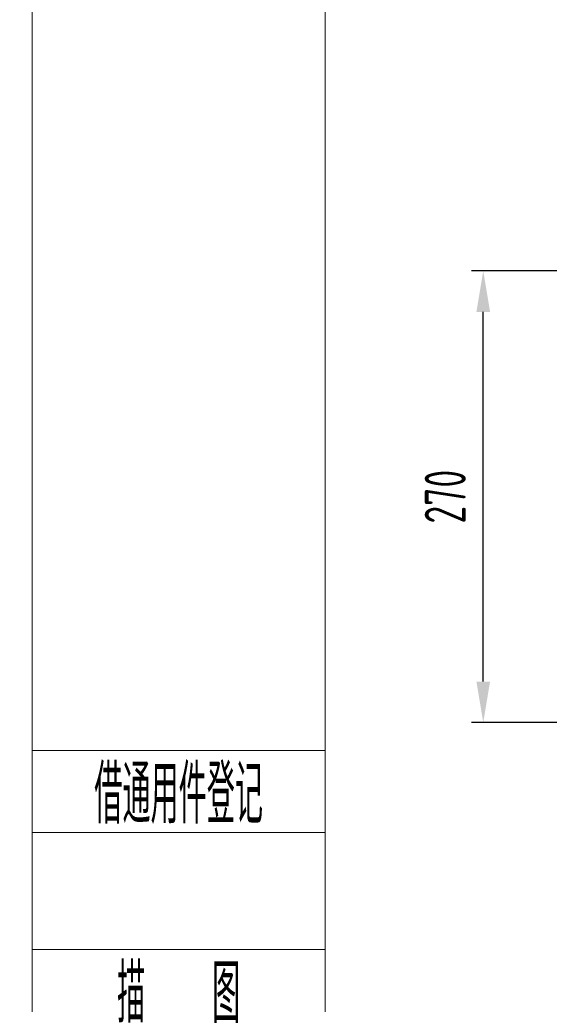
# Model space of a CAD drawing. Header units: millimetres. Extents: x 176 to 9387, y -11044 to -3322.
# Tile 111 of 256: x 5656 to 5973, y -10447 to -9858. Entities that reach past the tile are written whole.
import ezdxf
from ezdxf.enums import TextEntityAlignment as Align

# ---------------------------------------------------------------- set-up
doc = ezdxf.new("R2010")
doc.units = ezdxf.units.MM
doc.header["$LTSCALE"] = 0.3175
for name, color, linetype, lineweight in [('1轮廓实线层', 7, 'Continuous', 18), ('2细线层', 4, 'Continuous', 13), ('6文字层', 3, 'Continuous', 13), ('7标注层', 4, 'Continuous', 13), ('图框层', 7, 'Continuous', 18)]:
    doc.layers.add(name, color=color, linetype=linetype, lineweight=lineweight)
doc.styles.add('PC_TEXTSTYLE', font='ISOCP.SHX', dxfattribs={"width": 0.707, "bigfont": 'GBCBIG.SHX'})
doc.dimstyles.new('GB_LINEAR', dxfattribs={"dimtxt": 3.5, "dimasz": 3.5, "dimexe": 1, "dimexo": 0, "dimgap": 1.5, "dimtad": 1, "dimdsep": 46, "dimtxsty": 'PC_TEXTSTYLE', "dimcen": 0, "dimclrd": 256, "dimclrt": 3, "dimadec": 0, "dimazin": 2, "dimtp": 0.1, "dimtm": 0.1, "dimtfac": 0.71, "dimtdec": 3, "dimtmove": 0, "dimatfit": 3, "dimfxl": 1, "dimtfill": 1, "dimarcsym": 0})

# ---------------------------------------------------------------- blocks, each defined once
blk = doc.blocks.new('ZwmFrameMain_A4^_^无分区图框^_^portrait')
at = {"layer": '2细线层'}
blk.add_line((185, 292), (185, -5), dxfattribs=at)
blk = doc.blocks.new('ZwmFrameMain_1_A4^_^无分区图框^_^landscape')
at = {"layer": '1轮廓实线层'}
blk.add_line((0, 0), (0, 200), dxfattribs=at)
at = {"layer": '2细线层'}
blk.add_line((-25, -5), (-25, 205), dxfattribs=at)
blk = doc.blocks.new('ZwmFrameMain_1_附加栏')
at = {"layer": '2细线层'}
for p, q in [((-25, 102), (0, 102)), ((-25, 95), (0, 95)), ((-25, 85), (0, 85))]:
    blk.add_line(p, q, dxfattribs=at)
at = {"layer": '6文字层', "color": 3, "style": 'PC_TEXTSTYLE'}
for s, width, p in [('借通用件登记', 0.667, (-12.5, 98.5)), ('描   图', 0.6667, (-12.5, 81.5))]:
    blk.add_text(s, height=5, dxfattribs=dict(at, width=width)).set_placement(p, align=Align.MIDDLE)
at = {"layer": '6文字层', "style": 'PC_TEXTSTYLE'}
for tag, width, p, p2 in [('借通用件登记', 0.671328, (-23.445, 86.356), (-1.254, 86.356)), ('描图', 2.120922, (-23.445, 69.36), (-1.254, 69.36)), ('校图', 2.149976, (-23.749, 52.06), (-1.254, 52.06)), ('旧底图总号', 0.761452, (-22.837, 35.67), (-1.862, 35.67)), ('签字', 2.026939, (-23.141, 18.37), (-1.558, 18.37)), ('日期', 1.89999, (-22.837, 1.374), (-2.166, 1.374))]:
    blk.add_attdef(tag, text='', height=5, dxfattribs=dict(at, width=width)).set_placement(p, p2, align=Align.FIT)
blk = doc.blocks.new('*D50')
at = {"layer": '7标注层', "color": 0, "lineweight": -2, "transparency": 16777216}
for p, q in [((6011.92, -10008.21), (5926.42, -10008.21)), ((6011.92, -10278.21), (5926.42, -10278.21))]:
    blk.add_line(p, q, dxfattribs=at)
at = {"layer": '7标注层', "lineweight": -2, "transparency": 16777216}
blk.add_line((5933.42, -10253.71), (5933.42, -10032.71), dxfattribs=at)
at = {"layer": '7标注层', "transparency": 16777216}
for points in [[(5937.5, -10032.71), (5929.33, -10032.71), (5933.42, -10008.21)], [(5929.33, -10253.71), (5937.5, -10253.71), (5933.42, -10278.21)]]:
    blk.add_solid(points, dxfattribs=at)
at = {"layer": 'Defpoints', "color": 0, "transparency": 16777216}
for p in [(5933.42, -10008.21), (6011.92, -10008.21), (6011.92, -10278.21)]:
    blk.add_point(p, dxfattribs=at)
at = {"layer": '7标注层', "color": 3, "transparency": 16777216, "insert": (5910.67, -10143.21), "char_height": 24.5, "attachment_point": 5, "rotation": 90, "style": 'PC_TEXTSTYLE', "bg_fill": 3, "box_fill_scale": 1.1, "bg_fill_color": 257, "bg_fill_transparency": 0}
blk.add_mtext('270', dxfattribs=at)

msp = doc.modelspace()

# ---------------------------------------------------------------- block references
at = {"layer": '图框层'}
for name, p, xscale, yscale, zscale in [('ZwmFrameMain_A4^_^无分区图框^_^portrait', (853.81729, -10913.94577), 26, 26, 26), ('ZwmFrameMain_1_A4^_^无分区图框^_^landscape', (5838.81729, -11008.94577), 7, 7, 7), ('ZwmFrameMain_1_附加栏', (5838.81729, -11008.94577), 7, 7, 7)]:
    msp.add_blockref(name, p, dxfattribs=dict(at, xscale=xscale, yscale=yscale, zscale=zscale))

# ---------------------------------------------------------------- next in the draw order: dimensions: what is measured, and where the dimension line sits
at = {"layer": '7标注层'}
dim = msp.add_linear_dim(base=(5933.41652, -10008.20531), p1=(6011.91652, -10278.20531), p2=(6011.91652, -10008.20531), angle=90, dimstyle='GB_LINEAR', override={"dimscale": 7, "dimgap": 1.5, "dimtad": 1, "dimjust": 0, "dimdec": 2, "dimlfac": 1, "dimse1": 0, "dimse2": 0, "dimsd1": 0, "dimsd2": 0, "dimclrd": 256, "dimclre": 0, "dimtofl": 1}, dxfattribs=at)
dim.commit()
dim.dimension.update_dxf_attribs({"geometry": '*D50', "text_midpoint": (5910.66652, -10143.20531)})

doc.saveas('drawing.dxf')
